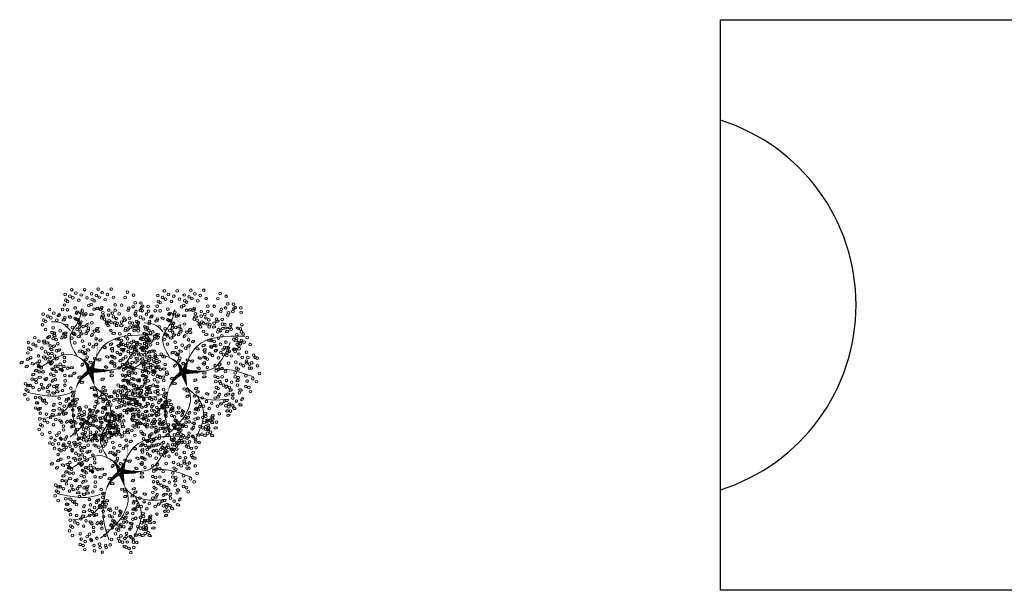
# Model space of a CAD drawing. Header units: millimetres. Extents: x 2041 to 2304, y 426 to 519.
# Tile 18 of 24: x 2110 to 2141, y 464 to 482. Entities that reach past the tile are written whole.
import ezdxf

# ---------------------------------------------------------------- set-up
doc = ezdxf.new("R2010")
doc.units = ezdxf.units.MM
doc.layers.add('01 - Vegetación', color=3, linetype='Continuous', lineweight=0)

# ---------------------------------------------------------------- blocks, each defined once
blk = doc.blocks.new('17')
at = {"layer": '01 - Vegetación'}
for points in [[(4495.84, 1680.23, 1.33, 0.0221, 0.199177), (4489.97, 1684.48, 0.0221, 0.0221, 1.224983)], [(4496.02, 1680.23, 1.33, 0.0221, 0.286986), (4500.47, 1683.82, 0.0221, 0.0221, -1.494927)], [(4497.07, 1679.43, 0.133, 0.0221, 0.381476), (4512.91, 1682.47, 0.0221, 0.0221, -1.841687)], [(4496.02, 1679.76, 1.77, 0.0221, 0), (4491.39, 1678.53, 0.0221, 0.0221, 0)], [(4496.02, 1679.66, 1.77, 0.0221, 0), (4500.28, 1678.15, 0.0221, 0.0221, 0)], [(4496.4, 1679.85, 1.77, 0.0221, 0.074947), (4496.4, 1672.95, 0.0221, 0.0221, 0.762797)]]:
    blk.add_lwpolyline(points, format="xyseb", dxfattribs=at)
for points in [[(4490, 1684.47), (4488.83, 1687.51), (4489.5, 1699.09)], [(4487.73, 1684.98), (4483.44, 1688.25), (4481.42, 1694.81)], [(4497.83, 1680.19), (4501.11, 1685.48), (4497.33, 1694.81)], [(4508.5, 1685.98), (4510.45, 1688), (4511.21, 1691.78)], [(4490, 1684.47), (4482.94, 1685.23), (4475.36, 1683.47)], [(4491.39, 1678.53), (4489.02, 1677.58), (4485.46, 1677.92), (4475.87, 1685.99)], [(4500.47, 1683.82), (4506.92, 1685.99), (4511.46, 1683.47), (4515.25, 1682.46)], [(4491.39, 1678.53), (4489, 1675.9), (4487.73, 1665.57)], [(4496.57, 1678.43), (4497.07, 1670.86), (4505.15, 1665.32)], [(4497.07, 1679.43), (4503.89, 1675.65), (4507.17, 1660.78)], [(4488.74, 1675.4), (4484.7, 1673.64), (4475.11, 1676.16)], [(4497.07, 1670.11), (4496.82, 1665.57), (4494.55, 1658.01)]]:
    blk.add_spline(points, degree=3, dxfattribs=at)
blk = doc.blocks.new('16')
at = {"layer": '01 - Vegetación'}
h = blk.add_hatch(color=40, dxfattribs=at)
h.set_gradient(color1=(255, 191, 0), color2=(223, 255, 127), rotation=180, centered=1, tint=1, name='INVSPHERICAL')
edge = h.paths.add_edge_path()
edge.add_ellipse((4538.847, 1678.642), major_axis=(-0.0033, 0.0777), ratio=0.578492, start_angle=0, end_angle=360, ccw=False)
edge = h.paths.add_edge_path()
edge.add_ellipse((4538.961, 1678.487), major_axis=(-0.0349, 0.0695), ratio=0.578492, start_angle=0, end_angle=360, ccw=False)
edge = h.paths.add_edge_path()
edge.add_ellipse((4538.69, 1678.926), major_axis=(-0.0594, 0.0503), ratio=0.578492, start_angle=0, end_angle=360, ccw=False)
edge = h.paths.add_edge_path()
edge.add_ellipse((4538.676, 1678.266), major_axis=(-0.0033, 0.0777), ratio=0.578492, start_angle=0, end_angle=360, ccw=False)
edge = h.paths.add_edge_path()
edge.add_ellipse((4541.23, 1679.281), major_axis=(0.0274, 0.0728), ratio=0.578492, start_angle=0, end_angle=360, ccw=False)
edge = h.paths.add_edge_path()
edge.add_ellipse((4540.829, 1679.36), major_axis=(-0.0349, 0.0695), ratio=0.578492, start_angle=0, end_angle=360, ccw=False)
edge = h.paths.add_edge_path()
edge.add_ellipse((4541.174, 1679.607), major_axis=(-0.0349, 0.0695), ratio=0.578492, start_angle=0, end_angle=360, ccw=False)
edge = h.paths.add_edge_path()
edge.add_ellipse((4541.072, 1679.421), major_axis=(0.0274, 0.0728), ratio=0.578492, start_angle=0, end_angle=360, ccw=False)
edge = h.paths.add_edge_path()
edge.add_ellipse((4540.113, 1679.632), major_axis=(-0.0349, 0.0695), ratio=0.578492, start_angle=0, end_angle=360, ccw=False)
edge = h.paths.add_edge_path()
edge.add_ellipse((4540.279, 1679.843), major_axis=(-0.0349, 0.0695), ratio=0.578492, start_angle=0, end_angle=360, ccw=False)
edge = h.paths.add_edge_path()
edge.add_ellipse((4540.165, 1679.999), major_axis=(-0.0033, 0.0777), ratio=0.578492, start_angle=0, end_angle=360, ccw=False)
edge = h.paths.add_edge_path()
edge.add_ellipse((4540.499, 1679.956), major_axis=(-0.0033, 0.0777), ratio=0.578492, start_angle=0, end_angle=360, ccw=False)
edge = h.paths.add_edge_path()
edge.add_ellipse((4540.629, 1679.513), major_axis=(-0.0594, 0.0503), ratio=0.578492, start_angle=0, end_angle=360, ccw=False)
edge = h.paths.add_edge_path()
edge.add_ellipse((4540.551, 1680.278), major_axis=(0.0274, 0.0728), ratio=0.578492, start_angle=0, end_angle=360, ccw=False)
edge = h.paths.add_edge_path()
edge.add_ellipse((4539.201, 1679.744), major_axis=(-0.0033, 0.0777), ratio=0.578492, start_angle=0, end_angle=360, ccw=False)
edge = h.paths.add_edge_path()
edge.add_ellipse((4539.14, 1679.893), major_axis=(0.0274, 0.0728), ratio=0.578492, start_angle=0, end_angle=360, ccw=False)
edge = h.paths.add_edge_path()
edge.add_ellipse((4539.208, 1680.126), major_axis=(-0.0033, 0.0777), ratio=0.578492, start_angle=0, end_angle=360, ccw=False)
edge = h.paths.add_edge_path()
edge.add_ellipse((4538.979, 1680.681), major_axis=(-0.0594, 0.0503), ratio=0.578492, start_angle=0, end_angle=360, ccw=False)
edge = h.paths.add_edge_path()
edge.add_ellipse((4538.577, 1680.728), major_axis=(-0.0033, 0.0777), ratio=0.578492, start_angle=0, end_angle=360, ccw=False)
edge = h.paths.add_edge_path()
edge.add_ellipse((4538.926, 1680.033), major_axis=(0.0274, 0.0728), ratio=0.578492, start_angle=0, end_angle=360, ccw=False)
edge = h.paths.add_edge_path()
edge.add_ellipse((4538.95, 1679.842), major_axis=(0.0274, 0.0728), ratio=0.578492, start_angle=0, end_angle=360, ccw=False)
edge = h.paths.add_edge_path()
edge.add_ellipse((4538.621, 1680.191), major_axis=(-0.0349, 0.0695), ratio=0.578492, start_angle=0, end_angle=360, ccw=False)
edge = h.paths.add_edge_path()
edge.add_ellipse((4538.328, 1680.411), major_axis=(0.0274, 0.0728), ratio=0.578492, start_angle=0, end_angle=360, ccw=False)
edge = h.paths.add_edge_path()
edge.add_ellipse((4538.283, 1680.138), major_axis=(-0.0594, 0.0503), ratio=0.578492, start_angle=0, end_angle=360, ccw=False)
edge = h.paths.add_edge_path()
edge.add_ellipse((4538.32, 1679.993), major_axis=(-0.0594, 0.0503), ratio=0.578492, start_angle=0, end_angle=360, ccw=False)
edge = h.paths.add_edge_path()
edge.add_ellipse((4538.755, 1680.687), major_axis=(-0.0033, 0.0777), ratio=0.578492, start_angle=0, end_angle=360, ccw=False)
edge = h.paths.add_edge_path()
edge.add_ellipse((4538.834, 1681.261), major_axis=(-0.0349, 0.0695), ratio=0.578492, start_angle=0, end_angle=360, ccw=False)
edge = h.paths.add_edge_path()
edge.add_ellipse((4539.054, 1681.374), major_axis=(-0.0033, 0.0777), ratio=0.578492, start_angle=0, end_angle=360, ccw=False)
edge = h.paths.add_edge_path()
edge.add_ellipse((4539.147, 1681.076), major_axis=(-0.0594, 0.0503), ratio=0.578492, start_angle=0, end_angle=360, ccw=False)
edge = h.paths.add_edge_path()
edge.add_ellipse((4539.52, 1680.541), major_axis=(-0.0033, 0.0777), ratio=0.578492, start_angle=0, end_angle=360, ccw=False)
edge = h.paths.add_edge_path()
edge.add_ellipse((4539.459, 1680.689), major_axis=(0.0274, 0.0728), ratio=0.578492, start_angle=0, end_angle=360, ccw=False)
edge = h.paths.add_edge_path()
edge.add_ellipse((4539.527, 1680.923), major_axis=(-0.0033, 0.0777), ratio=0.578492, start_angle=0, end_angle=360, ccw=False)
edge = h.paths.add_edge_path()
edge.add_ellipse((4539.265, 1681.244), major_axis=(0.0274, 0.0728), ratio=0.578492, start_angle=0, end_angle=360, ccw=False)
edge = h.paths.add_edge_path()
edge.add_ellipse((4539.188, 1677.478), major_axis=(-0.0594, 0.0503), ratio=0.578492, start_angle=0, end_angle=360, ccw=False)
edge = h.paths.add_edge_path()
edge.add_ellipse((4539.473, 1678.19), major_axis=(0.0274, 0.0728), ratio=0.578492, start_angle=0, end_angle=360, ccw=False)
edge = h.paths.add_edge_path()
edge.add_ellipse((4540.696, 1678.325), major_axis=(0.0274, 0.0728), ratio=0.578492, start_angle=0, end_angle=360, ccw=False)
edge = h.paths.add_edge_path()
edge.add_ellipse((4540.33, 1678.305), major_axis=(-0.0033, 0.0777), ratio=0.578492, start_angle=0, end_angle=360, ccw=False)
edge = h.paths.add_edge_path()
edge.add_ellipse((4540.174, 1678.307), major_axis=(-0.0033, 0.0777), ratio=0.578492, start_angle=0, end_angle=360, ccw=False)
edge = h.paths.add_edge_path()
edge.add_ellipse((4540.488, 1677.717), major_axis=(-0.0594, 0.0503), ratio=0.578492, start_angle=0, end_angle=360, ccw=False)
edge = h.paths.add_edge_path()
edge.add_ellipse((4540.676, 1677.675), major_axis=(-0.0594, 0.0503), ratio=0.578492, start_angle=0, end_angle=360, ccw=False)
edge = h.paths.add_edge_path()
edge.add_ellipse((4539.469, 1677.341), major_axis=(-0.0033, 0.0777), ratio=0.578492, start_angle=0, end_angle=360, ccw=False)
edge = h.paths.add_edge_path()
edge.add_ellipse((4539.773, 1677.406), major_axis=(-0.0594, 0.0503), ratio=0.578492, start_angle=0, end_angle=360, ccw=False)
edge = h.paths.add_edge_path()
edge.add_ellipse((4539.631, 1677.23), major_axis=(-0.0349, 0.0695), ratio=0.578492, start_angle=0, end_angle=360, ccw=False)
edge = h.paths.add_edge_path()
edge.add_ellipse((4539.445, 1677.695), major_axis=(-0.0594, 0.0503), ratio=0.578492, start_angle=0, end_angle=360, ccw=False)
edge = h.paths.add_edge_path()
edge.add_ellipse((4542.676, 1679.136), major_axis=(-0.0033, 0.0777), ratio=0.578492, start_angle=0, end_angle=360, ccw=False)
edge = h.paths.add_edge_path()
edge.add_ellipse((4542.661, 1679.428), major_axis=(-0.0033, 0.0777), ratio=0.578492, start_angle=0, end_angle=360, ccw=False)
edge = h.paths.add_edge_path()
edge.add_ellipse((4542.742, 1679.554), major_axis=(-0.0033, 0.0777), ratio=0.578492, start_angle=0, end_angle=360, ccw=False)
edge = h.paths.add_edge_path()
edge.add_ellipse((4542.776, 1679.728), major_axis=(-0.0349, 0.0695), ratio=0.578492, start_angle=0, end_angle=360, ccw=False)
edge = h.paths.add_edge_path()
edge.add_ellipse((4542.477, 1679.745), major_axis=(0.0274, 0.0728), ratio=0.578492, start_angle=0, end_angle=360, ccw=False)
edge = h.paths.add_edge_path()
edge.add_ellipse((4542.578, 1680.02), major_axis=(0.0274, 0.0728), ratio=0.578492, start_angle=0, end_angle=360, ccw=False)
edge = h.paths.add_edge_path()
edge.add_ellipse((4542.466, 1680.268), major_axis=(-0.0349, 0.0695), ratio=0.578492, start_angle=0, end_angle=360, ccw=False)
edge = h.paths.add_edge_path()
edge.add_ellipse((4542.632, 1680.479), major_axis=(-0.0349, 0.0695), ratio=0.578492, start_angle=0, end_angle=360, ccw=False)
edge = h.paths.add_edge_path()
edge.add_ellipse((4542.359, 1679.577), major_axis=(-0.0594, 0.0503), ratio=0.578492, start_angle=0, end_angle=360, ccw=False)
edge = h.paths.add_edge_path()
edge.add_ellipse((4542.171, 1679.619), major_axis=(-0.0594, 0.0503), ratio=0.578492, start_angle=0, end_angle=360, ccw=False)
edge = h.paths.add_edge_path()
edge.add_ellipse((4542.246, 1679.328), major_axis=(-0.0594, 0.0503), ratio=0.578492, start_angle=0, end_angle=360, ccw=False)
edge = h.paths.add_edge_path()
edge.add_ellipse((4542.369, 1678.498), major_axis=(0.0274, 0.0728), ratio=0.578492, start_angle=0, end_angle=360, ccw=False)
edge = h.paths.add_edge_path()
edge.add_ellipse((4542.902, 1678.749), major_axis=(-0.0349, 0.0695), ratio=0.578492, start_angle=0, end_angle=360, ccw=False)
edge = h.paths.add_edge_path()
edge.add_ellipse((4542.925, 1678.897), major_axis=(-0.0349, 0.0695), ratio=0.578492, start_angle=0, end_angle=360, ccw=False)
edge = h.paths.add_edge_path()
edge.add_ellipse((4542.628, 1678.671), major_axis=(-0.0033, 0.0777), ratio=0.578492, start_angle=0, end_angle=360, ccw=False)
edge = h.paths.add_edge_path()
edge.add_ellipse((4542.11, 1678.896), major_axis=(-0.0349, 0.0695), ratio=0.578492, start_angle=0, end_angle=360, ccw=False)
edge = h.paths.add_edge_path()
edge.add_ellipse((4542.34, 1678.18), major_axis=(-0.0349, 0.0695), ratio=0.578492, start_angle=0, end_angle=360, ccw=False)
edge = h.paths.add_edge_path()
edge.add_ellipse((4538.137, 1679.191), major_axis=(-0.0349, 0.0695), ratio=0.578492, start_angle=0, end_angle=360, ccw=False)
edge = h.paths.add_edge_path()
edge.add_ellipse((4538.099, 1678.758), major_axis=(-0.0594, 0.0503), ratio=0.578492, start_angle=0, end_angle=360, ccw=False)
edge = h.paths.add_edge_path()
edge.add_ellipse((4537.796, 1678.552), major_axis=(0.0274, 0.0728), ratio=0.578492, start_angle=0, end_angle=360, ccw=False)
edge = h.paths.add_edge_path()
edge.add_ellipse((4537.776, 1678.277), major_axis=(-0.0033, 0.0777), ratio=0.578492, start_angle=0, end_angle=360, ccw=False)
edge = h.paths.add_edge_path()
edge.add_ellipse((4539.181, 1678.6), major_axis=(-0.0033, 0.0777), ratio=0.578492, start_angle=0, end_angle=360, ccw=False)
edge = h.paths.add_edge_path()
edge.add_ellipse((4538.502, 1678.968), major_axis=(-0.0594, 0.0503), ratio=0.578492, start_angle=0, end_angle=360, ccw=False)
edge = h.paths.add_edge_path()
edge.add_ellipse((4538.615, 1679.216), major_axis=(-0.0594, 0.0503), ratio=0.578492, start_angle=0, end_angle=360, ccw=False)
edge = h.paths.add_edge_path()
edge.add_ellipse((4538.188, 1679.557), major_axis=(-0.0033, 0.0777), ratio=0.578492, start_angle=0, end_angle=360, ccw=False)
edge = h.paths.add_edge_path()
edge.add_ellipse((4538.203, 1679.265), major_axis=(-0.0033, 0.0777), ratio=0.578492, start_angle=0, end_angle=360, ccw=False)
edge = h.paths.add_edge_path()
edge.add_ellipse((4538.285, 1679.391), major_axis=(-0.0033, 0.0777), ratio=0.578492, start_angle=0, end_angle=360, ccw=False)
edge = h.paths.add_edge_path()
edge.add_ellipse((4538.856, 1679.647), major_axis=(-0.0349, 0.0695), ratio=0.578492, start_angle=0, end_angle=360, ccw=False)
edge = h.paths.add_edge_path()
edge.add_ellipse((4538.272, 1678.751), major_axis=(0.0274, 0.0728), ratio=0.578492, start_angle=0, end_angle=360, ccw=False)
edge = h.paths.add_edge_path()
edge.add_ellipse((4540.863, 1678.985), major_axis=(0.0274, 0.0728), ratio=0.578492, start_angle=0, end_angle=360, ccw=False)
edge = h.paths.add_edge_path()
edge.add_ellipse((4540.823, 1678.811), major_axis=(-0.0349, 0.0695), ratio=0.578492, start_angle=0, end_angle=360, ccw=False)
edge = h.paths.add_edge_path()
edge.add_ellipse((4541.446, 1678.949), major_axis=(-0.0349, 0.0695), ratio=0.578492, start_angle=0, end_angle=360, ccw=False)
edge = h.paths.add_edge_path()
edge.add_ellipse((4540.434, 1680.393), major_axis=(-0.0033, 0.0777), ratio=0.578492, start_angle=0, end_angle=360, ccw=False)
edge = h.paths.add_edge_path()
edge.add_ellipse((4540.419, 1680.685), major_axis=(-0.0033, 0.0777), ratio=0.578492, start_angle=0, end_angle=360, ccw=False)
edge = h.paths.add_edge_path()
edge.add_ellipse((4539.773, 1680.547), major_axis=(-0.0349, 0.0695), ratio=0.578492, start_angle=0, end_angle=360, ccw=False)
edge = h.paths.add_edge_path()
edge.add_ellipse((4539.782, 1680.87), major_axis=(-0.0349, 0.0695), ratio=0.578492, start_angle=0, end_angle=360, ccw=False)
edge = h.paths.add_edge_path()
edge.add_ellipse((4539.668, 1681.126), major_axis=(0.0274, 0.0728), ratio=0.578492, start_angle=0, end_angle=360, ccw=False)
edge = h.paths.add_edge_path()
edge.add_ellipse((4540.336, 1681.276), major_axis=(0.0274, 0.0728), ratio=0.578492, start_angle=0, end_angle=360, ccw=False)
edge = h.paths.add_edge_path()
edge.add_ellipse((4540.381, 1681.413), major_axis=(-0.0349, 0.0695), ratio=0.578492, start_angle=0, end_angle=360, ccw=False)
edge = h.paths.add_edge_path()
edge.add_ellipse((4540.225, 1681.525), major_axis=(-0.0349, 0.0695), ratio=0.578492, start_angle=0, end_angle=360, ccw=False)
edge = h.paths.add_edge_path()
edge.add_ellipse((4540.009, 1681.424), major_axis=(-0.0033, 0.0777), ratio=0.578492, start_angle=0, end_angle=360, ccw=False)
edge = h.paths.add_edge_path()
edge.add_ellipse((4540.106, 1681.258), major_axis=(-0.0033, 0.0777), ratio=0.578492, start_angle=0, end_angle=360, ccw=False)
edge = h.paths.add_edge_path()
edge.add_ellipse((4540.036, 1680.989), major_axis=(-0.0594, 0.0503), ratio=0.578492, start_angle=0, end_angle=360, ccw=False)
edge = h.paths.add_edge_path()
edge.add_ellipse((4539.967, 1680.73), major_axis=(-0.0594, 0.0503), ratio=0.578492, start_angle=0, end_angle=360, ccw=False)
edge = h.paths.add_edge_path()
edge.add_ellipse((4541.92, 1680.217), major_axis=(-0.0033, 0.0777), ratio=0.578492, start_angle=0, end_angle=360, ccw=False)
edge = h.paths.add_edge_path()
edge.add_ellipse((4541.222, 1680.466), major_axis=(-0.0349, 0.0695), ratio=0.578492, start_angle=0, end_angle=360, ccw=False)
edge = h.paths.add_edge_path()
edge.add_ellipse((4541.387, 1680.676), major_axis=(-0.0349, 0.0695), ratio=0.578492, start_angle=0, end_angle=360, ccw=False)
edge = h.paths.add_edge_path()
edge.add_ellipse((4541.251, 1680.784), major_axis=(0.0274, 0.0728), ratio=0.578492, start_angle=0, end_angle=360, ccw=False)
edge = h.paths.add_edge_path()
edge.add_ellipse((4541.818, 1680.659), major_axis=(0.0274, 0.0728), ratio=0.578492, start_angle=0, end_angle=360, ccw=False)
edge = h.paths.add_edge_path()
edge.add_ellipse((4541.942, 1680.743), major_axis=(0.0274, 0.0728), ratio=0.578492, start_angle=0, end_angle=360, ccw=False)
edge = h.paths.add_edge_path()
edge.add_ellipse((4541.762, 1680.886), major_axis=(-0.0349, 0.0695), ratio=0.578492, start_angle=0, end_angle=360, ccw=False)
edge = h.paths.add_edge_path()
edge.add_ellipse((4541.592, 1681.082), major_axis=(-0.0033, 0.0777), ratio=0.578492, start_angle=0, end_angle=360, ccw=False)
edge = h.paths.add_edge_path()
edge.add_ellipse((4541.511, 1680.956), major_axis=(-0.0033, 0.0777), ratio=0.578492, start_angle=0, end_angle=360, ccw=False)
edge = h.paths.add_edge_path()
edge.add_ellipse((4541.775, 1680.201), major_axis=(-0.0594, 0.0503), ratio=0.578492, start_angle=0, end_angle=360, ccw=False)
edge = h.paths.add_edge_path()
edge.add_ellipse((4541.737, 1680.346), major_axis=(-0.0594, 0.0503), ratio=0.578492, start_angle=0, end_angle=360, ccw=False)
edge = h.paths.add_edge_path()
edge.add_ellipse((4541.843, 1679.118), major_axis=(-0.0594, 0.0503), ratio=0.578492, start_angle=0, end_angle=360, ccw=False)
edge = h.paths.add_edge_path()
edge.add_ellipse((4541.881, 1679.551), major_axis=(-0.0349, 0.0695), ratio=0.578492, start_angle=0, end_angle=360, ccw=False)
edge = h.paths.add_edge_path()
edge.add_ellipse((4542.015, 1679.29), major_axis=(-0.0349, 0.0695), ratio=0.578492, start_angle=0, end_angle=360, ccw=False)
edge = h.paths.add_edge_path()
edge.add_ellipse((4541.91, 1679.869), major_axis=(0.0274, 0.0728), ratio=0.578492, start_angle=0, end_angle=360, ccw=False)
edge = h.paths.add_edge_path()
edge.add_ellipse((4541.769, 1679.666), major_axis=(-0.0033, 0.0777), ratio=0.578492, start_angle=0, end_angle=360, ccw=False)
edge = h.paths.add_edge_path()
edge.add_ellipse((4539.676, 1679.115), major_axis=(-0.0033, 0.0777), ratio=0.578492, start_angle=0, end_angle=360, ccw=False)
edge = h.paths.add_edge_path()
edge.add_ellipse((4539.594, 1678.989), major_axis=(-0.0033, 0.0777), ratio=0.578492, start_angle=0, end_angle=360, ccw=False)
edge = h.paths.add_edge_path()
edge.add_ellipse((4539.898, 1679.531), major_axis=(-0.0033, 0.0777), ratio=0.578492, start_angle=0, end_angle=360, ccw=False)
edge = h.paths.add_edge_path()
edge.add_ellipse((4539.697, 1678.641), major_axis=(-0.0349, 0.0695), ratio=0.578492, start_angle=0, end_angle=360, ccw=False)
edge = h.paths.add_edge_path()
edge.add_ellipse((4539.398, 1678.691), major_axis=(-0.0349, 0.0695), ratio=0.578492, start_angle=0, end_angle=360, ccw=False)
edge = h.paths.add_edge_path()
edge.add_ellipse((4539.555, 1678.579), major_axis=(-0.0349, 0.0695), ratio=0.578492, start_angle=0, end_angle=360, ccw=False)
edge = h.paths.add_edge_path()
edge.add_ellipse((4540.714, 1679.167), major_axis=(0.0274, 0.0728), ratio=0.578492, start_angle=0, end_angle=360, ccw=False)
edge = h.paths.add_edge_path()
edge.add_ellipse((4540.549, 1681.79), major_axis=(-0.0349, 0.0695), ratio=0.578492, start_angle=0, end_angle=360, ccw=False)
edge = h.paths.add_edge_path()
edge.add_ellipse((4540.715, 1682.001), major_axis=(-0.0349, 0.0695), ratio=0.578492, start_angle=0, end_angle=360, ccw=False)
edge = h.paths.add_edge_path()
edge.add_ellipse((4540.848, 1681.741), major_axis=(-0.0349, 0.0695), ratio=0.578492, start_angle=0, end_angle=360, ccw=False)
edge = h.paths.add_edge_path()
edge.add_ellipse((4540.661, 1681.542), major_axis=(0.0274, 0.0728), ratio=0.578492, start_angle=0, end_angle=360, ccw=False)
edge = h.paths.add_edge_path()
edge.add_ellipse((4540.684, 1681.351), major_axis=(0.0274, 0.0728), ratio=0.578492, start_angle=0, end_angle=360, ccw=False)
edge = h.paths.add_edge_path()
edge.add_ellipse((4540.56, 1681.267), major_axis=(0.0274, 0.0728), ratio=0.578492, start_angle=0, end_angle=360, ccw=False)
edge = h.paths.add_edge_path()
edge.add_ellipse((4540.528, 1678.539), major_axis=(0.0274, 0.0728), ratio=0.578492, start_angle=0, end_angle=360, ccw=False)
edge = h.paths.add_edge_path()
edge.add_ellipse((4540.38, 1678.647), major_axis=(0.0274, 0.0728), ratio=0.578492, start_angle=0, end_angle=360, ccw=False)
edge = h.paths.add_edge_path()
edge.add_ellipse((4540.034, 1678.678), major_axis=(-0.0349, 0.0695), ratio=0.578492, start_angle=0, end_angle=360, ccw=False)
edge = h.paths.add_edge_path()
edge.add_ellipse((4540.944, 1678.493), major_axis=(0.0274, 0.0728), ratio=0.578492, start_angle=0, end_angle=360, ccw=False)
edge = h.paths.add_edge_path()
edge.add_ellipse((4541.625, 1678.77), major_axis=(-0.0349, 0.0695), ratio=0.578492, start_angle=0, end_angle=360, ccw=False)
edge = h.paths.add_edge_path()
edge.add_ellipse((4541.994, 1678.887), major_axis=(0.0274, 0.0728), ratio=0.578492, start_angle=0, end_angle=360, ccw=False)
edge = h.paths.add_edge_path()
edge.add_ellipse((4541.336, 1678.598), major_axis=(0.0274, 0.0728), ratio=0.578492, start_angle=0, end_angle=360, ccw=False)
edge = h.paths.add_edge_path()
edge.add_ellipse((4539.381, 1678.993), major_axis=(-0.0349, 0.0695), ratio=0.578492, start_angle=0, end_angle=360, ccw=False)
edge = h.paths.add_edge_path()
edge.add_ellipse((4540.938, 1681.079), major_axis=(-0.0033, 0.0777), ratio=0.578492, start_angle=0, end_angle=360, ccw=False)
edge = h.paths.add_edge_path()
edge.add_ellipse((4540.699, 1680.759), major_axis=(-0.0594, 0.0503), ratio=0.578492, start_angle=0, end_angle=360, ccw=False)
edge = h.paths.add_edge_path()
edge.add_ellipse((4540.908, 1680.857), major_axis=(-0.0349, 0.0695), ratio=0.578492, start_angle=0, end_angle=360, ccw=False)
edge = h.paths.add_edge_path()
edge.add_ellipse((4540.863, 1680.561), major_axis=(-0.0349, 0.0695), ratio=0.578492, start_angle=0, end_angle=360, ccw=False)
edge = h.paths.add_edge_path()
edge.add_ellipse((4540.564, 1680.61), major_axis=(-0.0349, 0.0695), ratio=0.578492, start_angle=0, end_angle=360, ccw=False)
edge = h.paths.add_edge_path()
edge.add_ellipse((4539.771, 1681.729), major_axis=(-0.0349, 0.0695), ratio=0.578492, start_angle=0, end_angle=360, ccw=False)
edge = h.paths.add_edge_path()
edge.add_ellipse((4540.968, 1678.302), major_axis=(0.0274, 0.0728), ratio=0.578492, start_angle=0, end_angle=360, ccw=False)
edge = h.paths.add_edge_path()
edge.add_ellipse((4541.908, 1678.227), major_axis=(-0.0033, 0.0777), ratio=0.578492, start_angle=0, end_angle=360, ccw=False)
edge = h.paths.add_edge_path()
edge.add_ellipse((4541.283, 1678.297), major_axis=(-0.0349, 0.0695), ratio=0.578492, start_angle=0, end_angle=360, ccw=False)
edge = h.paths.add_edge_path()
edge.add_ellipse((4541.463, 1678.333), major_axis=(-0.0349, 0.0695), ratio=0.578492, start_angle=0, end_angle=360, ccw=False)
edge = h.paths.add_edge_path()
edge.add_ellipse((4538.021, 1678.159), major_axis=(0.0274, 0.0728), ratio=0.578492, start_angle=0, end_angle=360, ccw=False)
edge = h.paths.add_edge_path()
edge.add_ellipse((4537.772, 1677.992), major_axis=(0.0274, 0.0728), ratio=0.578492, start_angle=0, end_angle=360, ccw=False)
edge = h.paths.add_edge_path()
edge.add_ellipse((4538.082, 1677.841), major_axis=(-0.0033, 0.0777), ratio=0.578492, start_angle=0, end_angle=360, ccw=False)
edge = h.paths.add_edge_path()
edge.add_ellipse((4538.572, 1677.966), major_axis=(-0.0349, 0.0695), ratio=0.578492, start_angle=0, end_angle=360, ccw=False)
edge = h.paths.add_edge_path()
edge.add_ellipse((4538.311, 1677.99), major_axis=(0.0274, 0.0728), ratio=0.578492, start_angle=0, end_angle=360, ccw=False)
edge = h.paths.add_edge_path()
edge.add_ellipse((4538.394, 1678.174), major_axis=(0.0274, 0.0728), ratio=0.578492, start_angle=0, end_angle=360, ccw=False)
edge = h.paths.add_edge_path()
edge.add_ellipse((4538.776, 1677.355), major_axis=(-0.0349, 0.0695), ratio=0.578492, start_angle=0, end_angle=360, ccw=False)
edge = h.paths.add_edge_path()
edge.add_ellipse((4538.597, 1677.319), major_axis=(-0.0349, 0.0695), ratio=0.578492, start_angle=0, end_angle=360, ccw=False)
edge = h.paths.add_edge_path()
edge.add_ellipse((4539.063, 1677.621), major_axis=(-0.0349, 0.0695), ratio=0.578492, start_angle=0, end_angle=360, ccw=False)
edge = h.paths.add_edge_path()
edge.add_ellipse((4539.033, 1676.828), major_axis=(0.0274, 0.0728), ratio=0.578492, start_angle=0, end_angle=360, ccw=False)
edge = h.paths.add_edge_path()
edge.add_ellipse((4539.009, 1677.162), major_axis=(0.0274, 0.0728), ratio=0.578492, start_angle=0, end_angle=360, ccw=False)
edge = h.paths.add_edge_path()
edge.add_ellipse((4538.885, 1677.078), major_axis=(0.0274, 0.0728), ratio=0.578492, start_angle=0, end_angle=360, ccw=False)
edge = h.paths.add_edge_path()
edge.add_ellipse((4539.054, 1677.298), major_axis=(-0.0349, 0.0695), ratio=0.578492, start_angle=0, end_angle=360, ccw=False)
edge = h.paths.add_edge_path()
edge.add_ellipse((4542.221, 1677.913), major_axis=(-0.0033, 0.0777), ratio=0.578492, start_angle=0, end_angle=360, ccw=False)
edge = h.paths.add_edge_path()
edge.add_ellipse((4542.451, 1677.771), major_axis=(-0.0349, 0.0695), ratio=0.578492, start_angle=0, end_angle=360, ccw=False)
edge = h.paths.add_edge_path()
edge.add_ellipse((4541.18, 1677.355), major_axis=(-0.0349, 0.0695), ratio=0.578492, start_angle=0, end_angle=360, ccw=False)
edge = h.paths.add_edge_path()
edge.add_ellipse((4541.671, 1678.102), major_axis=(-0.0033, 0.0777), ratio=0.578492, start_angle=0, end_angle=360, ccw=False)
edge = h.paths.add_edge_path()
edge.add_ellipse((4541.411, 1678.017), major_axis=(-0.0033, 0.0777), ratio=0.578492, start_angle=0, end_angle=360, ccw=False)
edge = h.paths.add_edge_path()
edge.add_ellipse((4542.075, 1677.637), major_axis=(-0.0594, 0.0503), ratio=0.578492, start_angle=0, end_angle=360, ccw=False)
edge = h.paths.add_edge_path()
edge.add_ellipse((4541.252, 1677.826), major_axis=(-0.0349, 0.0695), ratio=0.578492, start_angle=0, end_angle=360, ccw=False)
edge = h.paths.add_edge_path()
edge.add_ellipse((4541.596, 1676.853), major_axis=(-0.0033, 0.0777), ratio=0.578492, start_angle=0, end_angle=360, ccw=False)
edge = h.paths.add_edge_path()
edge.add_ellipse((4541.655, 1677.018), major_axis=(-0.0033, 0.0777), ratio=0.578492, start_angle=0, end_angle=360, ccw=False)
edge = h.paths.add_edge_path()
edge.add_ellipse((4542.033, 1677.371), major_axis=(-0.0349, 0.0695), ratio=0.578492, start_angle=0, end_angle=360, ccw=False)
edge = h.paths.add_edge_path()
edge.add_ellipse((4542.19, 1677.259), major_axis=(-0.0349, 0.0695), ratio=0.578492, start_angle=0, end_angle=360, ccw=False)
edge = h.paths.add_edge_path()
edge.add_ellipse((4542.168, 1676.931), major_axis=(0.0274, 0.0728), ratio=0.578492, start_angle=0, end_angle=360, ccw=False)
edge = h.paths.add_edge_path()
edge.add_ellipse((4542.176, 1677.433), major_axis=(-0.0349, 0.0695), ratio=0.578492, start_angle=0, end_angle=360, ccw=False)
edge = h.paths.add_edge_path()
edge.add_ellipse((4541.313, 1677.094), major_axis=(-0.0349, 0.0695), ratio=0.578492, start_angle=0, end_angle=360, ccw=False)
edge = h.paths.add_edge_path()
edge.add_ellipse((4541.359, 1677.391), major_axis=(-0.0349, 0.0695), ratio=0.578492, start_angle=0, end_angle=360, ccw=False)
edge = h.paths.add_edge_path()
edge.add_ellipse((4540.019, 1676.943), major_axis=(-0.0349, 0.0695), ratio=0.578492, start_angle=0, end_angle=360, ccw=False)
edge = h.paths.add_edge_path()
edge.add_ellipse((4539.641, 1676.826), major_axis=(0.0274, 0.0728), ratio=0.578492, start_angle=0, end_angle=360, ccw=False)
edge = h.paths.add_edge_path()
edge.add_ellipse((4539.262, 1676.754), major_axis=(-0.0594, 0.0503), ratio=0.578492, start_angle=0, end_angle=360, ccw=False)
edge = h.paths.add_edge_path()
edge.add_ellipse((4539.45, 1677.146), major_axis=(-0.0594, 0.0503), ratio=0.578492, start_angle=0, end_angle=360, ccw=False)
at = {"layer": '01 - Vegetación', "extrusion": (0, 0, -1)}
for centre, major_axis in [((4540.549, 1681.79), (-0.0349, 0.0695)), ((4540.715, 1682.001), (-0.0349, 0.0695)), ((4539.054, 1681.374), (-0.0033, 0.0777)), ((4539.771, 1681.729), (-0.0349, 0.0695)), ((4540.009, 1681.424), (-0.0033, 0.0777)), ((4540.225, 1681.525), (-0.0349, 0.0695)), ((4540.381, 1681.413), (-0.0349, 0.0695)), ((4540.848, 1681.741), (-0.0349, 0.0695)), ((4538.834, 1681.261), (-0.0349, 0.0695)), ((4540.106, 1681.258), (-0.0033, 0.0777)), ((4540.938, 1681.079), (-0.0033, 0.0777)), ((4541.511, 1680.956), (-0.0033, 0.0777)), ((4541.592, 1681.082), (-0.0033, 0.0777)), ((4538.577, 1680.728), (-0.0033, 0.0777)), ((4538.755, 1680.687), (-0.0033, 0.0777)), ((4539.52, 1680.541), (-0.0033, 0.0777)), ((4539.527, 1680.923), (-0.0033, 0.0777)), ((4539.773, 1680.547), (-0.0349, 0.0695)), ((4539.782, 1680.87), (-0.0349, 0.0695)), ((4540.419, 1680.685), (-0.0033, 0.0777)), ((4540.564, 1680.61), (-0.0349, 0.0695)), ((4540.863, 1680.561), (-0.0349, 0.0695)), ((4540.908, 1680.857), (-0.0349, 0.0695)), ((4541.387, 1680.676), (-0.0349, 0.0695)), ((4541.762, 1680.886), (-0.0349, 0.0695)), ((4538.621, 1680.191), (-0.0349, 0.0695)), ((4540.434, 1680.393), (-0.0033, 0.0777)), ((4541.222, 1680.466), (-0.0349, 0.0695)), ((4541.92, 1680.217), (-0.0033, 0.0777)), ((4542.466, 1680.268), (-0.0349, 0.0695)), ((4542.632, 1680.479), (-0.0349, 0.0695)), ((4539.201, 1679.744), (-0.0033, 0.0777)), ((4539.208, 1680.126), (-0.0033, 0.0777)), ((4540.165, 1679.999), (-0.0033, 0.0777)), ((4540.279, 1679.843), (-0.0349, 0.0695)), ((4540.499, 1679.956), (-0.0033, 0.0777)), ((4542.776, 1679.728), (-0.0349, 0.0695)), ((4538.188, 1679.557), (-0.0033, 0.0777)), ((4538.285, 1679.391), (-0.0033, 0.0777)), ((4538.856, 1679.647), (-0.0349, 0.0695)), ((4539.898, 1679.531), (-0.0033, 0.0777)), ((4540.113, 1679.632), (-0.0349, 0.0695)), ((4540.829, 1679.36), (-0.0349, 0.0695)), ((4541.174, 1679.607), (-0.0349, 0.0695)), ((4541.769, 1679.666), (-0.0033, 0.0777)), ((4541.881, 1679.551), (-0.0349, 0.0695)), ((4542.661, 1679.428), (-0.0033, 0.0777)), ((4542.742, 1679.554), (-0.0033, 0.0777)), ((4538.137, 1679.191), (-0.0349, 0.0695)), ((4538.203, 1679.265), (-0.0033, 0.0777)), ((4539.381, 1678.993), (-0.0349, 0.0695)), ((4539.594, 1678.989), (-0.0033, 0.0777)), ((4539.676, 1679.115), (-0.0033, 0.0777)), ((4541.446, 1678.949), (-0.0349, 0.0695)), ((4542.015, 1679.29), (-0.0349, 0.0695)), ((4542.676, 1679.136), (-0.0033, 0.0777)), ((4538.847, 1678.642), (-0.0033, 0.0777)), ((4539.181, 1678.6), (-0.0033, 0.0777)), ((4539.398, 1678.691), (-0.0349, 0.0695)), ((4539.555, 1678.579), (-0.0349, 0.0695)), ((4539.697, 1678.641), (-0.0349, 0.0695)), ((4540.034, 1678.678), (-0.0349, 0.0695)), ((4540.823, 1678.811), (-0.0349, 0.0695)), ((4541.625, 1678.77), (-0.0349, 0.0695)), ((4542.11, 1678.896), (-0.0349, 0.0695)), ((4542.628, 1678.671), (-0.0033, 0.0777)), ((4542.902, 1678.749), (-0.0349, 0.0695)), ((4542.925, 1678.897), (-0.0349, 0.0695)), ((4537.776, 1678.277), (-0.0033, 0.0777)), ((4538.676, 1678.266), (-0.0033, 0.0777)), ((4538.961, 1678.487), (-0.0349, 0.0695)), ((4540.174, 1678.307), (-0.0033, 0.0777)), ((4540.33, 1678.305), (-0.0033, 0.0777)), ((4541.283, 1678.297), (-0.0349, 0.0695)), ((4541.463, 1678.333), (-0.0349, 0.0695)), ((4541.908, 1678.227), (-0.0033, 0.0777)), ((4542.34, 1678.18), (-0.0349, 0.0695)), ((4538.082, 1677.841), (-0.0033, 0.0777)), ((4538.572, 1677.966), (-0.0349, 0.0695)), ((4541.252, 1677.826), (-0.0349, 0.0695)), ((4541.411, 1678.017), (-0.0033, 0.0777)), ((4541.671, 1678.102), (-0.0033, 0.0777)), ((4542.221, 1677.913), (-0.0033, 0.0777)), ((4542.451, 1677.771), (-0.0349, 0.0695)), ((4538.597, 1677.319), (-0.0349, 0.0695)), ((4538.776, 1677.355), (-0.0349, 0.0695)), ((4539.063, 1677.621), (-0.0349, 0.0695)), ((4539.469, 1677.341), (-0.0033, 0.0777)), ((4541.18, 1677.355), (-0.0349, 0.0695)), ((4541.359, 1677.391), (-0.0349, 0.0695)), ((4542.033, 1677.371), (-0.0349, 0.0695)), ((4542.176, 1677.433), (-0.0349, 0.0695)), ((4539.054, 1677.298), (-0.0349, 0.0695)), ((4539.631, 1677.23), (-0.0349, 0.0695)), ((4540.019, 1676.943), (-0.0349, 0.0695)), ((4541.313, 1677.094), (-0.0349, 0.0695)), ((4541.655, 1677.018), (-0.0033, 0.0777)), ((4542.19, 1677.259), (-0.0349, 0.0695)), ((4541.596, 1676.853), (-0.0033, 0.0777))]:
    blk.add_ellipse(centre, major_axis=major_axis, ratio=0.578492, start_param=3.141593, end_param=9.424778, dxfattribs=at)
for centre, major_axis in [((4540.661, 1681.542), (0.0274, 0.0728)), ((4540.684, 1681.351), (0.0274, 0.0728)), ((4539.147, 1681.076), (-0.0594, 0.0503)), ((4539.265, 1681.244), (0.0274, 0.0728)), ((4539.668, 1681.126), (0.0274, 0.0728)), ((4540.036, 1680.989), (-0.0594, 0.0503)), ((4540.336, 1681.276), (0.0274, 0.0728)), ((4540.56, 1681.267), (0.0274, 0.0728)), ((4538.979, 1680.681), (-0.0594, 0.0503)), ((4539.459, 1680.689), (0.0274, 0.0728)), ((4539.967, 1680.73), (-0.0594, 0.0503)), ((4540.699, 1680.759), (-0.0594, 0.0503)), ((4541.251, 1680.784), (0.0274, 0.0728)), ((4541.818, 1680.659), (0.0274, 0.0728)), ((4541.942, 1680.743), (0.0274, 0.0728)), ((4538.283, 1680.138), (-0.0594, 0.0503)), ((4538.328, 1680.411), (0.0274, 0.0728)), ((4540.551, 1680.278), (0.0274, 0.0728)), ((4541.737, 1680.346), (-0.0594, 0.0503)), ((4541.775, 1680.201), (-0.0594, 0.0503)), ((4538.32, 1679.993), (-0.0594, 0.0503)), ((4538.926, 1680.033), (0.0274, 0.0728)), ((4538.95, 1679.842), (0.0274, 0.0728)), ((4539.14, 1679.893), (0.0274, 0.0728)), ((4541.91, 1679.869), (0.0274, 0.0728)), ((4542.477, 1679.745), (0.0274, 0.0728)), ((4542.578, 1680.02), (0.0274, 0.0728)), ((4540.629, 1679.513), (-0.0594, 0.0503)), ((4541.072, 1679.421), (0.0274, 0.0728)), ((4542.171, 1679.619), (-0.0594, 0.0503)), ((4542.359, 1679.577), (-0.0594, 0.0503)), ((4538.502, 1678.968), (-0.0594, 0.0503)), ((4538.615, 1679.216), (-0.0594, 0.0503)), ((4540.714, 1679.167), (0.0274, 0.0728)), ((4540.863, 1678.985), (0.0274, 0.0728)), ((4541.23, 1679.281), (0.0274, 0.0728)), ((4541.843, 1679.118), (-0.0594, 0.0503)), ((4542.246, 1679.328), (-0.0594, 0.0503)), ((4537.796, 1678.552), (0.0274, 0.0728)), ((4538.099, 1678.758), (-0.0594, 0.0503)), ((4538.272, 1678.751), (0.0274, 0.0728)), ((4538.69, 1678.926), (-0.0594, 0.0503)), ((4540.38, 1678.647), (0.0274, 0.0728)), ((4540.528, 1678.539), (0.0274, 0.0728)), ((4541.336, 1678.598), (0.0274, 0.0728)), ((4541.994, 1678.887), (0.0274, 0.0728)), ((4538.021, 1678.159), (0.0274, 0.0728)), ((4538.394, 1678.174), (0.0274, 0.0728)), ((4539.473, 1678.19), (0.0274, 0.0728)), ((4540.696, 1678.325), (0.0274, 0.0728)), ((4540.944, 1678.493), (0.0274, 0.0728)), ((4540.968, 1678.302), (0.0274, 0.0728)), ((4542.369, 1678.498), (0.0274, 0.0728)), ((4537.772, 1677.992), (0.0274, 0.0728)), ((4538.311, 1677.99), (0.0274, 0.0728)), ((4540.488, 1677.717), (-0.0594, 0.0503)), ((4539.188, 1677.478), (-0.0594, 0.0503)), ((4539.445, 1677.695), (-0.0594, 0.0503)), ((4539.773, 1677.406), (-0.0594, 0.0503)), ((4540.676, 1677.675), (-0.0594, 0.0503)), ((4542.075, 1677.637), (-0.0594, 0.0503)), ((4538.885, 1677.078), (0.0274, 0.0728)), ((4539.009, 1677.162), (0.0274, 0.0728)), ((4539.45, 1677.146), (-0.0594, 0.0503)), ((4542.168, 1676.931), (0.0274, 0.0728)), ((4539.033, 1676.828), (0.0274, 0.0728)), ((4539.262, 1676.754), (-0.0594, 0.0503)), ((4539.641, 1676.826), (0.0274, 0.0728))]:
    blk.add_ellipse(centre, major_axis=major_axis, ratio=0.578492, dxfattribs=at)
blk = doc.blocks.new('18')
at = {"color": 60}
for centre in [(4487.42, 1699.03), (4488.87, 1699.94), (4489.95, 1699.03), (4490.32, 1699.58), (4492.13, 1699.76), (4501.6, 1699.08), (4503.05, 1698.72), (4504.86, 1698.9), (4484.34, 1695.77), (4484.7, 1696.68), (4486.33, 1696.32), (4487.96, 1696.68), (4490.32, 1695.59), (4491.04, 1697.4), (4491.59, 1698.31), (4492.49, 1696.5), (4493.58, 1697.76), (4497.43, 1695.82), (4500.15, 1698.17), (4500.69, 1695.82), (4502.68, 1698.17), (4503.77, 1696.54), (4504.32, 1697.45), (4505.22, 1695.64), (4506.31, 1696.91), (4476.66, 1694.63), (4478.11, 1695.54), (4479.2, 1694.63), (4479.56, 1695.18), (4480.29, 1693), (4480.83, 1693.91), (4481.37, 1695.36), (4482.82, 1693.36), (4483.07, 1695.23), (4486.15, 1693.42), (4487.06, 1694.51), (4491.04, 1693.06), (4491.95, 1694.87), (4493.58, 1693.78), (4495.8, 1694.37), (4497.07, 1694.91), (4498.88, 1692.56), (4499.06, 1695.46), (4499.79, 1693.65), (4501.39, 1692.69), (4501.93, 1693.6), (4503.05, 1694.73), (4504.68, 1694.01), (4506.31, 1692.92), (4472.31, 1690.83), (4473.58, 1691.37), (4473.94, 1692.28), (4474.77, 1690.7), (4475.57, 1691.92), (4476.3, 1690.11), (4477.21, 1692.28), (4479.56, 1691.19), (4481.19, 1690.47), (4481.74, 1692.1), (4488.69, 1692.51), (4490.76, 1690.17), (4491.3, 1691.07), (4493.41, 1690.52), (4494.68, 1691.06), (4495.05, 1691.97), (4495.88, 1690.38), (4496.68, 1691.6), (4497.4, 1689.79), (4498.31, 1691.97), (4500.66, 1690.88), (4501.42, 1691.65), (4502.29, 1690.16), (4503.77, 1692.2), (4471.96, 1687.88), (4473.62, 1688.01), (4475.16, 1688.77), (4475.39, 1689.02), (4475.8, 1687.11), (4477.08, 1689.41), (4477.93, 1688.11), (4479.13, 1688.13), (4480.29, 1688.66), (4482.79, 1688), (4482.82, 1689.38), (4484.06, 1688.54), (4484.42, 1689.44), (4485.25, 1687.86), (4486.05, 1689.08), (4486.77, 1687.27), (4487.55, 1686.58), (4487.68, 1689.44), (4490.04, 1688.36), (4491.67, 1687.63), (4493.06, 1687.57), (4494.72, 1687.69), (4496.26, 1688.46), (4496.5, 1688.71), (4496.9, 1686.8), (4498.18, 1689.1), (4499.03, 1687.8), (4500.23, 1687.82), (4501.39, 1688.34), (4471.57, 1685.45), (4472.98, 1686.09), (4472.98, 1684.29), (4473.62, 1684.42), (4474.01, 1686.34), (4476.7, 1684.68), (4478.11, 1683.78), (4478.87, 1685.57), (4480.28, 1685.7), (4482.43, 1685.04), (4484.1, 1685.17), (4485.63, 1685.94), (4485.87, 1686.18), (4486.27, 1684.27), (4488.4, 1685.28), (4489.6, 1685.3), (4490.76, 1685.82), (4473.75, 1683.01), (4475.42, 1682.63), (4479, 1682.37), (4479.9, 1682.75), (4481.08, 1681.83), (4481.18, 1682.24), (4482.35, 1682.38), (4482.71, 1683.28), (4483.54, 1681.7), (4484.34, 1682.92), (4485.07, 1681.11), (4473.32, 1678.69), (4474.59, 1679.23), (4474.95, 1680.14), (4475.78, 1678.56), (4476.58, 1679.78), (4477.31, 1677.97), (4480.73, 1678.88), (4482.39, 1679.01), (4483.93, 1679.78), (4484.16, 1680.02), (4472.96, 1675.74), (4474.63, 1675.87), (4476.17, 1676.64), (4476.4, 1676.88), (4481.65, 1676.05), (4477.3, 1672.25), (4478.56, 1672.79), (4478.93, 1673.7), (4479.76, 1672.11), (4480.56, 1673.33), (4481.28, 1671.52), (4482.19, 1673.7), (4482.06, 1670.83)]:
    blk.add_circle(centre, 0.405, dxfattribs=at)
at = {"color": 62}
for centre in [(4508.79, 1693.6), (4510.24, 1694.51), (4511.33, 1693.6), (4511.69, 1694.15), (4512.96, 1692.88), (4513.51, 1694.33), (4504.45, 1689.8), (4505.71, 1690.35), (4506.08, 1691.25), (4507.71, 1690.89), (4509.34, 1691.25), (4511.69, 1690.16), (4512.42, 1691.97), (4513.87, 1691.07), (4514.96, 1692.34), (4507.53, 1687.99), (4508.43, 1689.08), (4510.06, 1687.09), (4512.42, 1687.63), (4513.33, 1689.44), (4514.96, 1688.35), (4475.75, 1680.49), (4477.2, 1681.39), (4478.29, 1680.49), (4478.65, 1681.03), (4480.46, 1681.21), (4473.03, 1678.13), (4474.66, 1677.77), (4476.29, 1678.13), (4479.37, 1678.86), (4479.92, 1679.76), (4480.82, 1677.95), (4481.91, 1679.22), (4471.4, 1676.68), (4472.67, 1677.23), (4474.48, 1674.87), (4475.39, 1675.96), (4478.65, 1677.04), (4479.37, 1674.51), (4480.28, 1676.32), (4481.91, 1675.23), (4481.98, 1675.16), (4483.43, 1676.06), (4484.51, 1675.16), (4484.88, 1675.7), (4486.15, 1674.43), (4486.69, 1675.88), (4477.02, 1673.97), (4477.63, 1671.36), (4478.9, 1671.9), (4479.26, 1672.8), (4480.89, 1672.44), (4482.52, 1672.8), (4484.88, 1671.72), (4485.6, 1673.53), (4487.05, 1672.62), (4488.14, 1673.89), (4480.71, 1669.54), (4481.61, 1670.63), (4483.25, 1668.64), (4485.6, 1669.18), (4486.51, 1670.99), (4488.14, 1669.91)]:
    blk.add_circle(centre, 0.405, dxfattribs=at)
at = {"color": 64}
for centre in [(4514.9, 1686.83), (4516.35, 1687.74), (4517.44, 1686.83), (4517.8, 1687.37), (4519.61, 1687.56), (4511.82, 1683.57), (4512.18, 1684.48), (4513.81, 1684.11), (4515.45, 1684.48), (4518.53, 1685.2), (4519.07, 1686.11), (4519.98, 1684.3), (4521.06, 1685.56), (4510.55, 1683.03), (4513.63, 1681.22), (4514.54, 1682.3), (4517.8, 1683.39), (4518.53, 1680.86), (4519.43, 1682.67), (4521.06, 1681.58), (4516.17, 1680.31), (4488.48, 1669), (4489.93, 1669.91), (4491.01, 1669), (4491.38, 1669.55), (4493.19, 1669.73), (4485.4, 1665.74), (4485.76, 1666.65), (4487.39, 1666.29), (4489.02, 1666.65), (4491.38, 1665.56), (4492.1, 1667.37), (4492.65, 1668.28), (4493.55, 1666.47), (4494.64, 1667.74), (4484.13, 1665.2), (4487.21, 1663.39), (4488.12, 1664.48), (4489.75, 1662.48), (4492.1, 1663.03), (4493.01, 1664.84), (4494.43, 1662.83), (4494.64, 1663.75), (4495.88, 1663.74), (4496.96, 1662.83), (4497.33, 1663.38), (4499.14, 1663.56), (4491.35, 1659.57), (4491.71, 1660.48), (4493.34, 1660.12), (4494.97, 1660.48), (4497.33, 1659.39), (4498.05, 1661.2), (4498.59, 1662.11), (4499.5, 1660.3), (4500.59, 1661.57), (4490.08, 1659.03), (4493.16, 1657.22), (4494.06, 1658.31), (4495.69, 1656.31), (4498.05, 1656.86), (4498.96, 1658.67), (4500.59, 1657.58)]:
    blk.add_circle(centre, 0.405, dxfattribs=at)
at = {"color": 66}
for centre in [(4504.72, 1684.6), (4506.17, 1685.5), (4507.25, 1684.6), (4507.62, 1685.14), (4508.89, 1683.87), (4509.43, 1685.32), (4500.37, 1680.79), (4501.64, 1681.34), (4502, 1682.24), (4503.63, 1681.88), (4505.26, 1682.24), (4507.62, 1681.15), (4508.34, 1682.97), (4509.25, 1680.43), (4509.79, 1682.06), (4510.88, 1683.33), (4503.45, 1678.98), (4504.36, 1680.07), (4505.99, 1678.08), (4508.34, 1678.62), (4510.88, 1679.34), (4515.09, 1678.69), (4516.54, 1679.6), (4517.63, 1678.69), (4517.99, 1679.24), (4519.26, 1677.97), (4519.8, 1679.42), (4521.25, 1677.43), (4510.74, 1674.89), (4512.01, 1675.43), (4512.37, 1676.34), (4514, 1675.98), (4515.63, 1676.34), (4517.99, 1675.25), (4518.71, 1677.06), (4519.62, 1674.53), (4520.16, 1676.16), (4497.55, 1672.33), (4499, 1673.23), (4500.09, 1672.33), (4500.45, 1672.87), (4501.72, 1671.6), (4502.26, 1673.05), (4513.82, 1673.08), (4514.73, 1674.17), (4516.36, 1672.17), (4518.71, 1672.72), (4521.25, 1673.44), (4493.2, 1668.52), (4494.47, 1669.07), (4494.83, 1669.97), (4496.46, 1669.61), (4498.09, 1669.97), (4500.45, 1668.89), (4501.17, 1670.7), (4502.62, 1669.79), (4503.71, 1671.06), (4496.28, 1666.71), (4497.19, 1667.8), (4498.82, 1665.81), (4501.17, 1666.35), (4502.08, 1668.16), (4503.71, 1667.08)]:
    blk.add_circle(centre, 0.405, dxfattribs=at)
at = {"color": 68}
for centre in [(4510.01, 1674.38), (4508.56, 1673.48), (4510.03, 1671.75), (4510.71, 1671.54), (4511.1, 1673.48), (4511.46, 1674.02), (4512.19, 1671.85), (4512.73, 1672.75), (4513.27, 1674.2), (4514.72, 1672.21), (4504.21, 1669.68), (4504.25, 1670.19), (4505.48, 1670.22), (4505.85, 1671.12), (4506.56, 1668.91), (4507.48, 1670.76), (4508.46, 1669.1), (4509.15, 1668.89), (4511.12, 1670.22), (4512.34, 1669.55), (4513.64, 1670.94), (4516.32, 1670.19), (4518.67, 1669.11), (4520.3, 1668.38), (4501.44, 1667.37), (4502.46, 1665.58), (4503.1, 1667.5), (4503.49, 1665.84), (4504.64, 1668.27), (4505.28, 1666.6), (4507.29, 1667.87), (4509.55, 1667.57), (4510.78, 1666.9), (4510.86, 1667.66), (4512.27, 1667.78), (4513.63, 1666), (4514.32, 1665.79), (4514.72, 1668.23), (4515.41, 1668.02), (4515.82, 1666.7), (4517.04, 1666.03), (4519.4, 1666.57), (4501.05, 1664.94), (4501.66, 1662.6), (4502.46, 1663.79), (4503.1, 1663.92), (4503.1, 1663.5), (4503.23, 1662.51), (4504.19, 1662.6), (4504.55, 1663.14), (4506.18, 1664.17), (4506.37, 1663.32), (4507.59, 1663.27), (4509.3, 1665.01), (4509.38, 1662.25), (4510.71, 1665.14), (4514.72, 1664.47), (4515.56, 1664.14), (4515.95, 1663.8), (4516.97, 1664.26), (4498.57, 1659.34), (4498.94, 1660.24), (4500.57, 1659.88), (4502.2, 1660.24), (4504.9, 1662.12), (4505.28, 1660.97), (4505.82, 1661.87), (4506.73, 1660.06), (4507.82, 1661.33), (4508.48, 1661.86), (4510.66, 1661.74), (4514.47, 1661.91), (4515.88, 1662.04), (4497.31, 1658.79), (4500.39, 1656.98), (4501.29, 1658.07), (4504.55, 1659.16)]:
    blk.add_circle(centre, 0.405, dxfattribs=at)
at = {"layer": '01 - Vegetación'}
blk.add_blockref('17', (0, 0), dxfattribs=at)
at = {"layer": '01 - Vegetación', "xscale": 7.5, "yscale": 7.5, "zscale": 7.5}
blk.add_blockref('16', (-29556.67, -10914.05), dxfattribs=at)

msp = doc.modelspace()

# ---------------------------------------------------------------- linework, layer by layer
msp.add_lwpolyline([(2132.14033, 464.09355), (2132.14033, 482.01202), (2162.0685, 482.01202), (2162.0685, 464.09355)], close=True)
msp.add_arc((2130.31635, 473.05279), 6.07994, 287.457603, 72.542397)

# ---------------------------------------------------------------- block references
at = {"layer": '01 - Vegetación', "xscale": 0.1021725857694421, "yscale": 0.1021725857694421, "zscale": 0.1021725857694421, "rotation": 90}
for p in [(2283.96474, 11.60531), (2286.87481, 11.56757), (2284.91585, 8.42232)]:
    msp.add_blockref('18', p, dxfattribs=at)

doc.saveas('drawing.dxf')
